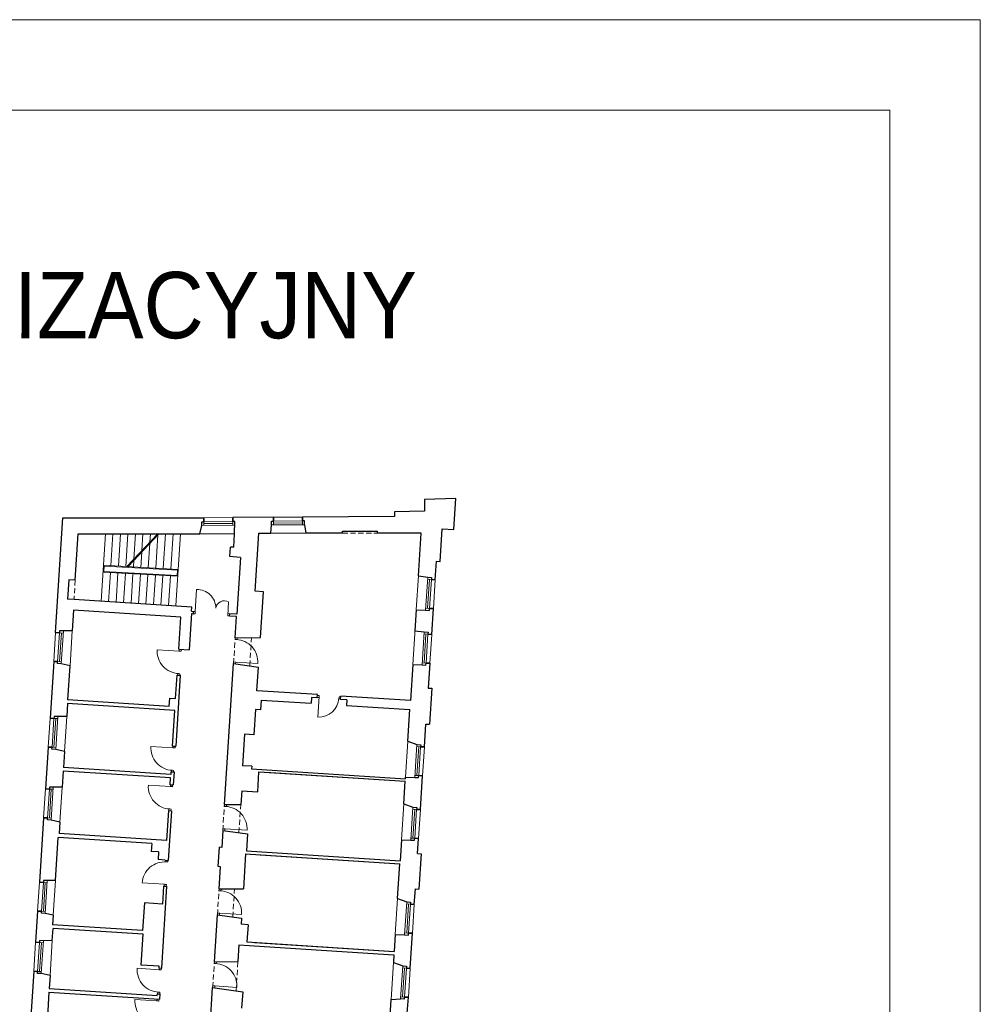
# Model space of a CAD drawing. Header units: millimetres. Extents: x 6904000 to 7075021, y 297772 to 407623.
# Tile 80 of 91: x 7043650 to 7045508, y 345718 to 347623. Entities that reach past the tile are written whole.
import ezdxf

# ---------------------------------------------------------------- set-up
doc = ezdxf.new("R2010")
doc.units = ezdxf.units.MM
doc.linetypes.add('MCS - 2 piętro - koncepcja (2026.04.17)_do wysłania$0$DASHED', pattern=[19.05, 12.7, -6.35])
for name, color, linetype, lineweight in [('MCS - 2 piętro - koncepcja (2026.04.17)_do wysłania$0$Drzwi i okna', 8, 'Continuous', 9), ('MCS - 2 piętro - koncepcja (2026.04.17)_do wysłania$0$Opis', 8, 'Continuous', 9), ('MCS - 2 piętro - koncepcja (2026.04.17)_do wysłania$0$Przekrojowa', 8, 'Continuous', 25), ('MCS - 2 piętro - koncepcja (2026.04.17)_do wysłania$0$Ramka', 8, 'Continuous', 9), ('MCS - 2 piętro - koncepcja (2026.04.17)_do wysłania$0$Widokowa', 8, 'Continuous', 9)]:
    doc.layers.add(name, color=color, linetype=linetype, lineweight=lineweight)
doc.layers.add('MCS - 2 piętro - koncepcja (2026.04.17)_do wysłania$0$Obrys powierzchni', color=8, linetype='Continuous', lineweight=9, plot=False)
doc.styles.add('MCS - 2 piętro - koncepcja (2026.04.17)_do wysłania$0$ARIELCE', font='arial.ttf', dxfattribs={"width": 0.9})

# ---------------------------------------------------------------- blocks, each defined once
blk = doc.blocks.new('MCS - 2 piętro - koncepcja (2026.04.17)_do wysłania$0$zw$2918')
at = {"layer": 'MCS - 2 piętro - koncepcja (2026.04.17)_do wysłania$0$Drzwi i okna', "color": 0}
for p, q in [((3569.7, -430.1), (3574.6, -344.7)), ((3695.7, -447.3), (3698.8, -392.9)), ((3569.1, -439.1), (3562.6, -438.7)), ((3569.7, -430.1), (3563.1, -429.7)), ((3569.7, -430.1), (3569.1, -439.1)), ((3696.2, -438.3), (3695.7, -447.3)), ((3695.7, -447.3), (3702.3, -447.7)), ((3696.2, -438.3), (3702.8, -438.7)), ((3723.9, -538.3), (3724.4, -531.7)), ((3731.9, -538.8), (3732.4, -531.6)), ((3732.9, -538.9), (3723.9, -538.3)), ((3731.9, -538.8), (3731.9, -538.8)), ((3507.5, -583.5), (3422.1, -578)), ((3506.5, -583.4), (3515.4, -584)), ((3507.9, -576.5), (3507.5, -583.5)), ((3515.4, -584), (3515.9, -576.8)), ((3718.3, -625), (3717.9, -631.5)), ((3727.3, -625.6), (3718.3, -625)), ((3725.9, -632.7), (3726.3, -625.6)), ((3726.3, -625.6), (3811.7, -631)), ((3500.9, -670.1), (3509.9, -670.7)), ((3501.9, -670.2), (3501.5, -676.2)), ((3509.9, -670.7), (3509.5, -676.4)), ((4049.1, -755.3), (4042.6, -754.9)), ((4048.9, -758.8), (4044, -838.7)), ((4048.6, -764.3), (4049.1, -755.3)), ((4125.3, -769), (4125.9, -760)), ((4125.9, -760), (4132.5, -760.4)), ((4042.2, -762.9), (4048.6, -763.3)), ((4125.4, -768), (4132, -768.4)), ((3483.3, -957.6), (3398, -952.1)), ((3483.8, -950.6), (3483.3, -957.6)), ((3491.3, -958.1), (3491.8, -950.9)), ((3482.3, -957.6), (3491.3, -958.1)), ((3476.7, -1044.3), (3485.7, -1044.9)), ((3477.7, -1044.3), (3477.3, -1050.3)), ((3485.7, -1044.9), (3485.3, -1050.6)), ((3473.5, -1107.4), (3388.1, -1101.9)), ((3473.9, -1100.4), (3473.5, -1107.4)), ((3481.4, -1107.9), (3481.9, -1100.7)), ((3472.5, -1107.3), (3481.4, -1107.9)), ((3682.3, -1184), (3682.7, -1177.4)), ((3690.2, -1184.5), (3690.7, -1177.3)), ((3466.9, -1194), (3475.9, -1194.6)), ((3467.9, -1194.1), (3467.5, -1200.1)), ((3475.9, -1194.6), (3475.5, -1200.3)), ((3691.2, -1184.6), (3682.3, -1184)), ((3690.2, -1184.5), (3690.2, -1184.5)), ((3676.7, -1270.7), (3676.3, -1277.2)), ((3685.7, -1271.3), (3676.7, -1270.7)), ((3684.2, -1278.3), (3684.7, -1271.2)), ((3684.7, -1271.2), (3770, -1276.7)), ((3454.2, -1398.8), (3463.2, -1399.3)), ((3455.2, -1398.8), (3455.6, -1392.8)), ((3463.2, -1399.3), (3463.6, -1393.3)), ((3449.9, -1485.6), (3364.5, -1480.3)), ((3448.9, -1485.5), (3457.8, -1486.1)), ((3449.4, -1492.6), (3449.9, -1485.6)), ((3457.8, -1486.1), (3457.4, -1493.1)), ((3661.2, -1510.3), (3661.7, -1503.7)), ((3670.2, -1510.9), (3661.2, -1510.3)), ((3669.2, -1510.8), (3669.6, -1504.2)), ((3669.2, -1510.8), (3669.2, -1510.8)), ((3669.6, -1504.2), (3669.6, -1504.2)), ((3655.6, -1597), (3655.2, -1603.5)), ((3664.6, -1597.6), (3655.6, -1597)), ((3663.2, -1604), (3663.6, -1597.5)), ((3663.6, -1597.5), (3748.9, -1603)), ((3642.9, -1791.7), (3643.5, -1785.1)), ((3650.9, -1792.2), (3651.4, -1785)), ((3651.3, -1785.6), (3651.3, -1785.6)), ((3430.1, -1816), (3344.8, -1810.6)), ((3429.1, -1816), (3438.1, -1816.6)), ((3430.5, -1809), (3430.1, -1816)), ((3438.1, -1816.6), (3438.5, -1809.5)), ((3651.9, -1792.3), (3642.9, -1791.7)), ((3650.9, -1792.2), (3650.9, -1792.2)), ((3423.5, -1902.7), (3432.5, -1903.3)), ((3424.5, -1902.8), (3424.1, -1908.8)), ((3432.5, -1903.3), (3432.1, -1909.3)), ((3637.4, -1878.4), (3637, -1884.9)), ((3646.4, -1879), (3637.4, -1878.4)), ((3644.9, -1886), (3645.4, -1879)), ((3645.4, -1879), (3730.7, -1884.4)), ((3421.3, -1936.7), (3336, -1931.2)), ((3420.3, -1936.7), (3429.3, -1937.3)), ((3421.8, -1929.7), (3421.3, -1936.7)), ((3429.3, -1937.3), (3429.7, -1930.2))]:
    blk.add_line(p, q, dxfattribs=at)
at = {"layer": 'MCS - 2 piętro - koncepcja (2026.04.17)_do wysłania$0$Drzwi i okna', "color": 0, "ltscale": 1.6}
for centre, radius, start, end in [((3576.9, -416.8), 72.1, 359.2141, 91.852), ((3682.4, -422.3), 33.7, 60.7354, 172.2871), ((3725.1, -625.3), 86.7, 356.2036, 87.8142), ((3508.7, -583.7), 86.7, 176.193, 267.8036), ((3484.5, -957.9), 86.7, 176.193, 267.8036), ((3474.7, -1107.6), 86.7, 176.193, 267.8036), ((3683.4, -1271), 86.7, 356.2036, 87.8142), ((3451.1, -1485.5), 86.7, 84.979, 176.5896), ((3662.4, -1597.3), 86.7, 356.2036, 87.8142), ((3431.3, -1816.3), 86.7, 176.193, 267.8036), ((3644.1, -1878.7), 86.7, 356.2036, 87.8142), ((3422.5, -1937), 86.7, 176.193, 267.8036)]:
    blk.add_arc(centre, radius, start, end, dxfattribs=at)
at = {"layer": 'MCS - 2 piętro - koncepcja (2026.04.17)_do wysłania$0$Drzwi i okna', "color": 0}
for centre, radius, start, end in [((3505.8, -661.7), 78.2, 84.6681, 87.9667), ((4126.8, -764.7), 78.2, 174.843, 178.1416), ((4047.9, -761), 77.8, 267.1102, 356.4843), ((3481.7, -1035.8), 78.2, 84.6681, 87.9667), ((3471.9, -1185.6), 78.2, 84.6681, 87.9667), ((3458.1, -1407.8), 78.2, 264.816, 268.1145), ((3428.5, -1894.2), 78.2, 84.6681, 87.9667), ((3419.7, -2014.9), 78.2, 84.6681, 87.9667)]:
    blk.add_arc(centre, radius, start, end, dxfattribs=at)
at = {"layer": 'MCS - 2 piętro - koncepcja (2026.04.17)_do wysłania$0$Przekrojowa', "color": 0, "ltscale": 1.6}
for p, q in [((4577.8, 6.7), (4456.8, 3.7)), ((4456.8, 3.7), (4456.8, -41.3)), ((4570.1, -113.3), (4577.8, 6.7)), ((3029.2, -511.4), (3057.8, -68.3)), ((3057.8, -68.3), (3602.8, -67.7)), ((3872.8, -65.6), (3714.8, -66.8)), ((4340.8, -62.1), (3984.8, -64.7)), ((4456.8, -41.3), (4340.8, -44.1)), ((4340.8, -44.1), (4340.8, -62.1)), ((3587.4, -129.3), (3595.3, -97.5)), ((3861.6, -127.2), (3865.2, -95.4)), ((3999.3, -127.1), (3993.3, -94.3)), ((4517.1, -236.2), (4525.2, -110.4)), ((4525.2, -110.4), (4570.1, -113.3)), ((3105.4, -308.9), (3116.9, -130)), ((3116.9, -130), (3587.4, -129.3)), ((3718.4, -181.8), (3721.8, -129.5)), ((3801.1, -351.3), (3815.6, -127.2)), ((3815.6, -127.2), (3861.6, -127.2)), ((4139.3, -127), (3999.3, -127.1)), ((4139.3, -118.9), (4274.3, -118.8)), ((4139.3, -127), (4139.3, -118.9)), ((4274.3, -126.9), (4274.3, -118.8)), ((4443.9, -126.8), (4274.3, -126.9)), ((4433.2, -292.7), (4443.9, -126.8)), ((3703, -217.9), (3705.4, -181)), ((3718.4, -181.8), (3705.4, -181)), ((3716, -218.7), (3703, -217.9)), ((3744.4, -220.6), (3716, -218.7)), ((3744.4, -220.6), (3741.8, -260.9)), ((3741.8, -260.9), (3730.3, -440.5)), ((4498.5, -307.1), (4503.1, -235.3)), ((4503.1, -235.3), (4517.1, -236.2)), ((4433.2, -292.7), (4469.3, -297.5)), ((3080.4, -307.2), (3075.6, -382.1)), ((3105.4, -308.9), (3080.4, -307.2)), ((3833.1, -353.4), (3801.1, -351.3)), ((3821.6, -530.6), (3833.1, -353.4)), ((3100.5, -383.7), (3075.6, -382.1)), ((3556.6, -413.2), (3100.5, -383.7)), ((3555.6, -429.2), (3556.6, -413.2)), ((4484.8, -518.7), (4491.3, -418.9)), ((3099, -424.8), (3093.8, -504.8)), ((3514.1, -451.6), (3099, -424.8)), ((3506, -576.3), (3514.1, -451.6)), ((3555, -438.2), (3546, -578.9)), ((3555, -438.2), (3562.6, -438.7)), ((3555.6, -429.2), (3563.1, -429.7)), ((3562.6, -438.7), (3563.1, -429.7)), ((3702.3, -447.7), (3702.8, -438.7)), ((3729.7, -449.5), (3702.3, -447.7)), ((3730.3, -440.5), (3702.8, -438.7)), ((3724.4, -531.7), (3729.7, -449.5)), ((4424.8, -424.2), (4419.6, -504.3)), ((4424.8, -424), (4461.1, -424.7)), ((3093.8, -504.8), (3059.4, -505.5)), ((3724.4, -531.7), (3821.6, -530.6)), ((4419.6, -504.3), (4455.6, -509)), ((3506, -576.3), (3546, -578.9)), ((3022, -623.1), (3007.9, -842.7)), ((3085.1, -640), (3051.2, -632.8)), ((3076.5, -772.1), (3085.1, -640)), ((3682.7, -1177.4), (3717.9, -631.5)), ((3717.9, -631.5), (3814.2, -645.2)), ((3808.4, -736.6), (3814.2, -645.2)), ((4411.1, -635.7), (4402.1, -774.6)), ((4411.1, -635.5), (4447.4, -636.3)), ((4477.6, -630.5), (4471.4, -726.3)), ((3493.7, -766.9), (3499.6, -676.1)), ((3511.6, -676.9), (3493.9, -951.3)), ((3499.6, -676.1), (3511.6, -676.9)), ((4042.9, -751.6), (3808.4, -736.6)), ((4042, -764.6), (4042.9, -751.6)), ((4131.9, -770.3), (4132.7, -757.4)), ((4402.1, -774.6), (4132.7, -757.4)), ((4471.4, -726.3), (4485.4, -727.2)), ((4485.4, -727.2), (4476.4, -866.3)), ((3075.6, -786), (3072.4, -836.1)), ((3490.8, -812.8), (3075.6, -786)), ((3468.7, -797.4), (3076.5, -772.1)), ((3468.7, -797.4), (3470.8, -765.5)), ((3470.8, -765.5), (3493.7, -766.9)), ((3824.1, -772.7), (3821.6, -810.6)), ((3824.1, -772.7), (4017.7, -785.1)), ((4019.1, -763.1), (4017.7, -785.1)), ((4042, -764.6), (4019.1, -763.1)), ((4156.8, -771.9), (4131.9, -770.3)), ((4156.8, -771.9), (4131.9, -770.3)), ((4156.8, -771.9), (4155.4, -793.9)), ((4155.4, -793.9), (4399.9, -809.5)), ((3072.4, -836.1), (3038.1, -836.8)), ((3481.9, -950.6), (3490.8, -812.8)), ((3802.7, -809.4), (3796.4, -907.2)), ((3821.6, -810.6), (3802.7, -809.4)), ((4392, -931.6), (4399.9, -809.5)), ((4456.7, -954.2), (4462.5, -865.4)), ((4462.5, -865.4), (4476.4, -866.3)), ((3760.4, -904.9), (3752.6, -1026.6)), ((3796.4, -907.2), (3760.4, -904.9)), ((3481.9, -950.6), (3493.9, -951.3)), ((4392, -931.6), (4427.5, -944.6)), ((3000.7, -954.5), (2990.2, -1116.1)), ((3063.7, -971.3), (3029.9, -964.1)), ((3063.7, -971.3), (3059.7, -1033.5)), ((3788.5, -1028.9), (3752.6, -1026.6)), ((3058.8, -1047.5), (3054.8, -1109.5)), ((3473.9, -1074.3), (3058.8, -1047.5)), ((3474.8, -1060.3), (3059.7, -1033.5)), ((3475.5, -1050.3), (3474.8, -1060.3)), ((3475.5, -1050.3), (3487.4, -1051.1)), ((3487.4, -1051.1), (3484.2, -1101)), ((3788.5, -1028.9), (3787.9, -1038.9)), ((3787.9, -1038.9), (4382.6, -1077)), ((3811.2, -1127.4), (3816.2, -1050.6)), ((3816.2, -1050.6), (4382, -1087.1)), ((3816.2, -1050.6), (4382, -1087.1)), ((3841.1, -1052.2), (4382, -1087.1)), ((3841.1, -1052.2), (4382, -1087.1)), ((4441.1, -1196.7), (4449.5, -1066)), ((3472.2, -1100.2), (3473.9, -1074.3)), ((3472.2, -1100.2), (3484.2, -1101)), ((4376.4, -1174.1), (4382, -1087.1)), ((4382.6, -1077), (4383, -1071.3)), ((4383, -1071.1), (4419.3, -1071.8)), ((3054.8, -1109.5), (3020.4, -1110.3)), ((3749.3, -1123.4), (3745.9, -1176.6)), ((3749.3, -1123.4), (3811.2, -1127.4)), ((3682.7, -1177.4), (3745.9, -1176.6)), ((4376.4, -1174.1), (4411.9, -1187.1)), ((3465.8, -1200), (3458.3, -1315.8)), ((3477.8, -1200.8), (3465.4, -1393.4)), ((3465.8, -1200), (3477.8, -1200.8)), ((2983, -1227.9), (2966.9, -1477.4)), ((3046.1, -1244.7), (3012.2, -1237.6)), ((3046.1, -1244.7), (3043.2, -1289)), ((3458.3, -1315.8), (3043.2, -1289)), ((3676.3, -1277.2), (3672, -1343)), ((3676.3, -1277.2), (3771.6, -1290.7)), ((3771.6, -1290.7), (3767.4, -1356)), ((3028.5, -1470.8), (3039.3, -1304.8)), ((3401.4, -1328.2), (3039.3, -1304.8)), ((3401.4, -1328.2), (3399.5, -1358.1)), ((4367.4, -1313.8), (4362.2, -1394.4)), ((4367.4, -1313.6), (4403.7, -1314.3)), ((4430.1, -1366.4), (4433.9, -1308.5)), ((3427.4, -1359.9), (3399.5, -1358.1)), ((3427.4, -1359.9), (3425.5, -1389.8)), ((3658.2, -1417.3), (3663, -1342.5)), ((3672, -1343), (3663, -1342.5)), ((3764.6, -1367.5), (3755.9, -1502.6)), ((3764.6, -1367.5), (4361.4, -1406)), ((3767.4, -1356), (4362.2, -1394.4)), ((3820.5, -1371.1), (4361.4, -1406)), ((4430.1, -1366.4), (4444.1, -1367.3)), ((4444.1, -1367.3), (4435.3, -1504.5)), ((3453.4, -1391.6), (3425.5, -1389.8)), ((3453.4, -1392.6), (3453.4, -1391.6)), ((3453.4, -1392.6), (3465.4, -1393.4)), ((4352.7, -1540.8), (4361.4, -1406)), ((3667.2, -1417.9), (3658.2, -1417.3)), ((3661.7, -1503.7), (3667.2, -1417.9)), ((3028.5, -1470.8), (2997.1, -1471.5)), ((3458.9, -1493.2), (3438.5, -1809.5)), ((3446.9, -1492.4), (3442.4, -1562.3)), ((3446.9, -1492.4), (3458.9, -1493.2)), ((3661.7, -1503.7), (3755.9, -1502.6)), ((4417.4, -1563.4), (4421.3, -1503.6)), ((4421.3, -1503.6), (4435.3, -1504.5)), ((3372.6, -1557.8), (3365.7, -1664.6)), ((3442.4, -1562.3), (3372.6, -1557.8)), ((4352.7, -1540.8), (4388.2, -1553.8)), ((2959.7, -1589.1), (2951.9, -1709.9)), ((3019.8, -1605.3), (2988.9, -1598.8)), ((3019.8, -1605.3), (3017.4, -1642.1)), ((3643.5, -1785.1), (3655.2, -1603.5)), ((3655.2, -1603.5), (3748.6, -1616.7)), ((3748.6, -1616.7), (3747, -1640.5)), ((3016.5, -1703.3), (3019.5, -1656.2)), ((3365.7, -1664.6), (3017.4, -1642.1)), ((3367.8, -1678.7), (3019.5, -1656.2)), ((3774, -1642.2), (3747, -1640.5)), ((3774, -1642.2), (3769.7, -1708.5)), ((4401.5, -1809.9), (4410.2, -1675.2)), ((3016.5, -1703.3), (2982.1, -1704)), ((3360.1, -1798.2), (3367.8, -1678.7)), ((3769.7, -1708.5), (4339.5, -1745.3)), ((3769.7, -1708.5), (4339.5, -1745.3)), ((3798.6, -1710.4), (4339.5, -1745.3)), ((3798.6, -1710.4), (4339.5, -1745.3)), ((4343.7, -1680.4), (4339.5, -1745.3)), ((4343.7, -1680.3), (4380, -1681)), ((3738.9, -1720.1), (3734.8, -1784)), ((3738.9, -1720.1), (4338.6, -1758.9)), ((3797.8, -1723.9), (4338.6, -1758.9)), ((3643.4, -1785.1), (3734.8, -1784)), ((4338.6, -1758.9), (4336.8, -1788.2)), ((4336.8, -1788.2), (4372.3, -1801.2)), ((2944.7, -1821.6), (2925.6, -2118)), ((3429.9, -1802.7), (3360.1, -1798.2)), ((3429.5, -1809), (3429.9, -1802.7)), ((3429.5, -1809), (3438.5, -1809.5)), ((3007.7, -1838.5), (2973.9, -1831.3)), ((3007.7, -1838.5), (3004.5, -1888.8)), ((3003.6, -1902.7), (2997.4, -1998.2)), ((3003.6, -1902.7), (3430.7, -1930.3)), ((3004.5, -1888.8), (3422.6, -1915.7)), ((3623, -2102.5), (3637, -1884.9)), ((3637, -1884.9), (3753.3, -1901.4)), ((3753.3, -1901.4), (3749.2, -1964.3)), ((3422.6, -1915.7), (3423.1, -1908.8)), ((3423.1, -1908.8), (3432.1, -1909.3)), ((3432.1, -1909.3), (3430.7, -1930.3)), ((4320.4, -2041.7), (4327.5, -1931.1)), ((4327.5, -1931.1), (4364.1, -1928.5)), ((4378.8, -1929.5), (4364.1, -1928.5)), ((4390.3, -1983.6), (4394.2, -1922.7))]:
    blk.add_line(p, q, dxfattribs=at)
at = {"layer": 'MCS - 2 piętro - koncepcja (2026.04.17)_do wysłania$0$Przekrojowa', "color": 0}
for p, q in [((3603, -82.6), (3602.8, -67.7)), ((3602.8, -67.7), (3603, -82.6)), ((3714.9, -81.8), (3714.8, -66.8)), ((3714.8, -66.8), (3714.9, -81.8)), ((3872.9, -80.6), (3872.8, -65.6)), ((3872.8, -65.6), (3872.9, -80.6)), ((3984.9, -79.7), (3984.8, -64.7)), ((3984.8, -64.7), (3984.9, -79.7)), ((3595.2, -82.7), (3603, -82.6)), ((3595.3, -97.5), (3595.2, -82.7)), ((3722.7, -81.7), (3714.9, -81.8)), ((3721.8, -129.6), (3722.7, -81.7)), ((3865.2, -95.4), (3865.1, -80.6)), ((3865.1, -80.6), (3872.9, -80.6)), ((3992.7, -79.7), (3984.9, -79.7)), ((3992.8, -94.5), (3992.7, -79.7)), ((4469.3, -297.5), (4484.1, -298.4)), ((4484.1, -298.4), (4483.6, -306.2)), ((4483.6, -306.2), (4498.5, -307.1)), ((4498.5, -307.1), (4483.6, -306.2)), ((4475.8, -425.7), (4476.3, -417.9)), ((4476.3, -417.9), (4491.3, -418.9)), ((4491.3, -418.9), (4476.3, -417.9)), ((4461.1, -424.7), (4475.8, -425.7)), ((3044.2, -512.3), (3029.2, -511.4)), ((3029.2, -511.4), (3044.2, -512.3)), ((3044.7, -504.6), (3044.2, -512.3)), ((3059.4, -505.5), (3044.7, -504.6)), ((4455.6, -509), (4470.4, -510)), ((4470.4, -510), (4469.9, -517.7)), ((4469.9, -517.7), (4484.8, -518.7)), ((4484.8, -518.7), (4469.9, -517.7)), ((3037, -624.1), (3022, -623.1)), ((3022, -623.1), (3037, -624.1)), ((3036.5, -631.9), (3037, -624.1)), ((3051.2, -632.8), (3036.5, -631.9)), ((4447.4, -636.3), (4462.2, -637.3)), ((4462.2, -637.3), (4462.7, -629.5)), ((4462.7, -629.5), (4477.6, -630.5)), ((4477.6, -630.5), (4462.7, -629.5)), ((3023.3, -835.9), (3022.8, -843.6)), ((3038.1, -836.8), (3023.3, -835.9)), ((3022.8, -843.6), (3007.9, -842.7)), ((3007.9, -842.7), (3022.8, -843.6)), ((4427.5, -944.6), (4442.3, -945.5)), ((4442.3, -945.5), (4441.8, -953.3)), ((3015.6, -955.4), (3000.7, -954.5)), ((3000.7, -954.5), (3015.6, -955.4)), ((3015.1, -963.2), (3015.6, -955.4)), ((3029.9, -964.1), (3015.1, -963.2)), ((4441.8, -953.3), (4456.7, -954.2)), ((4456.7, -954.2), (4441.8, -953.3)), ((4434.1, -1072.8), (4434.6, -1065)), ((4434.6, -1065), (4449.5, -1066)), ((4449.5, -1066), (4434.6, -1065)), ((4419.3, -1071.8), (4434.1, -1072.8)), ((3005.2, -1117.1), (2990.2, -1116.1)), ((2990.2, -1116.1), (3005.2, -1117.1)), ((3005.7, -1109.3), (3005.2, -1117.1)), ((3020.4, -1110.3), (3005.7, -1109.3)), ((4411.9, -1187.1), (4426.7, -1188)), ((4426.7, -1188), (4426.2, -1195.8)), ((4426.2, -1195.8), (4441.1, -1196.7)), ((4441.1, -1196.7), (4426.2, -1195.8)), ((2997.9, -1228.8), (2983, -1227.9)), ((2983, -1227.9), (2997.9, -1228.8)), ((2997.4, -1236.6), (2997.9, -1228.8)), ((3012.2, -1237.6), (2997.4, -1236.6)), ((4403.7, -1314.3), (4418.4, -1315.3)), ((4418.4, -1315.3), (4418.9, -1307.5)), ((4418.9, -1307.5), (4433.9, -1308.5)), ((4433.9, -1308.5), (4418.9, -1307.5)), ((2981.8, -1478.3), (2966.9, -1477.4)), ((2966.9, -1477.4), (2981.8, -1478.3)), ((2982.3, -1470.6), (2981.8, -1478.3)), ((2997.1, -1471.5), (2982.3, -1470.6)), ((4388.2, -1553.8), (4403, -1554.7)), ((4403, -1554.7), (4402.5, -1562.5)), ((2974.6, -1590.1), (2959.7, -1589.1)), ((2959.7, -1589.1), (2974.6, -1590.1)), ((2974.1, -1597.8), (2974.6, -1590.1)), ((2988.9, -1598.8), (2974.1, -1597.8)), ((4402.5, -1562.5), (4417.4, -1563.4)), ((4417.4, -1563.4), (4402.5, -1562.5)), ((4394.8, -1682), (4395.3, -1674.2)), ((4395.3, -1674.2), (4410.2, -1675.2)), ((4410.2, -1675.2), (4395.3, -1674.2)), ((2966.8, -1710.8), (2951.9, -1709.9)), ((2951.9, -1709.9), (2966.8, -1710.8)), ((2967.3, -1703.1), (2966.8, -1710.8)), ((2982.1, -1704), (2967.3, -1703.1)), ((4380, -1681), (4394.8, -1682)), ((2959.6, -1822.6), (2944.7, -1821.6)), ((2944.7, -1821.6), (2959.6, -1822.6)), ((2959.1, -1830.4), (2959.6, -1822.6)), ((4372.3, -1801.2), (4387, -1802.2)), ((4387, -1802.2), (4386.5, -1810)), ((4386.5, -1810), (4401.5, -1810.9)), ((4401.5, -1810.9), (4386.5, -1810)), ((2973.9, -1831.3), (2959.1, -1830.4)), ((4378.8, -1929.5), (4379.3, -1921.7)), ((4379.3, -1921.7), (4394.2, -1922.7)), ((4394.2, -1922.7), (4379.3, -1921.7))]:
    blk.add_line(p, q, dxfattribs=at)
at = {"layer": 'MCS - 2 piętro - koncepcja (2026.04.17)_do wysłania$0$Widokowa', "color": 0, "ltscale": 1.6}
for p, q in [((3602.8, -67.7), (3714.8, -66.8)), ((3872.8, -65.6), (3984.8, -64.7)), ((3205.3, -390.5), (3222.1, -129.8)), ((3243.2, -253), (3251.2, -129.8)), ((3272.2, -254.6), (3280.2, -129.7)), ((3301.2, -256.2), (3309.3, -129.7)), ((3305.2, -256.4), (3424.3, -129.5)), ((3309.4, -256.6), (3428.7, -129.5)), ((3332, -227.8), (3338.4, -129.7)), ((3363.2, -194.6), (3367.4, -129.6)), ((3394.5, -161.3), (3396.5, -129.6)), ((3417, -262.6), (3425.3, -133.1)), ((3445.9, -264.2), (3454.6, -129.5)), ((3474.9, -265.8), (3483.7, -129.5)), ((3494.8, -407.3), (3512.8, -129.4)), ((3587.4, -129.3), (3721.9, -129.2)), ((3861.6, -127.2), (3999.3, -127.1)), ((3861.6, -127.2), (3999.3, -127.1)), ((3388, -261), (3394.1, -166.3)), ((3359.1, -259.4), (3362.9, -199.6)), ((3214.3, -251.4), (3503.9, -267.4)), ((3215.8, -274.9), (3217.1, -254.5)), ((3217.1, -254.5), (3500.7, -270.2)), ((3330.1, -257.8), (3331.7, -232.8)), ((3212.6, -277.7), (3502.1, -293.8)), ((3215.8, -274.9), (3499.3, -290.6)), ((3234.2, -392.4), (3241.5, -279.4)), ((3263.2, -394.2), (3270.5, -281)), ((3292.1, -396.1), (3299.5, -282.6)), ((3321.1, -398), (3328.4, -284.2)), ((3350, -399.9), (3357.4, -285.8)), ((3378.9, -401.7), (3386.3, -287.4)), ((3407.9, -403.6), (3415.3, -289)), ((3436.8, -405.5), (3444.2, -290.6)), ((3465.8, -407.3), (3473.2, -292.2)), ((3499.3, -290.6), (3500.7, -270.2)), ((4424.8, -424.2), (4433.2, -292.7)), ((4491.3, -418.9), (4498.5, -307.1)), ((3029.2, -511.4), (3022, -623.1)), ((3093.8, -504.8), (3085.1, -640)), ((4411.1, -635.7), (4420.1, -496)), ((4477.6, -630.5), (4484.8, -518.7)), ((3072.4, -836.1), (3063.7, -971.3)), ((3007.9, -842.7), (3000.7, -954.5)), ((4383, -1071.3), (4392, -931.6)), ((4449.5, -1066), (4456.7, -954.2)), ((2990.2, -1116.1), (2983, -1227.9)), ((3054.8, -1109.5), (3046.1, -1244.7)), ((4367.4, -1313.8), (4376.4, -1174.1)), ((4433.9, -1308.5), (4441.1, -1196.7)), ((2966.9, -1477.4), (2959.7, -1589.1)), ((3028.5, -1470.8), (3019.8, -1605.3)), ((4343.7, -1680.4), (4352.7, -1540.8)), ((4410.2, -1675.2), (4417.4, -1563.4)), ((2951.9, -1709.9), (2944.7, -1821.6)), ((3016.5, -1703.3), (3007.7, -1838.5)), ((4327.5, -1931.1), (4336.8, -1788.2)), ((4394.2, -1922.7), (4401.5, -1810.9))]:
    blk.add_line(p, q, dxfattribs=at)
at = {"layer": 'MCS - 2 piętro - koncepcja (2026.04.17)_do wysłania$0$Widokowa', "color": 0}
for p, q in [((3722.4, -96.5), (3595.3, -97.5)), ((3715.2, -81.8), (3603, -82.6)), ((3603, -82.6), (3603.1, -97.4)), ((3715, -89.2), (3603, -90)), ((3714.9, -81.8), (3715.1, -96.6)), ((3992.8, -94.5), (3865.2, -95.4)), ((3985.1, -79.7), (3872.9, -80.6)), ((3872.9, -80.6), (3873, -95.4)), ((3985, -87.1), (3873, -88)), ((3984.9, -79.7), (3985, -94.5)), ((4469.3, -297.5), (4461.1, -424.7)), ((4483.6, -306.2), (4468.8, -305.2)), ((4476.2, -305.7), (4469, -417.5)), ((4483.6, -305.9), (4476.3, -417.9)), ((4476.3, -417.9), (4461.6, -417)), ((3036.9, -624.3), (3044.2, -512.3)), ((3044.2, -512.3), (3058.9, -513.3)), ((3044.3, -624.6), (3051.6, -512.8)), ((3051.2, -632.8), (3059.4, -505.5)), ((4455.6, -509), (4447.4, -636.3)), ((4469.9, -517.7), (4455.1, -516.8)), ((4462.5, -517.3), (4455.3, -629)), ((4469.9, -517.5), (4462.7, -629.5)), ((3037, -624.1), (3051.7, -625.1)), ((4462.7, -629.5), (4447.9, -628.5)), ((3029.9, -964.1), (3038.1, -836.8)), ((3015.6, -955.6), (3022.8, -843.6)), ((3022.8, -843.6), (3037.6, -844.6)), ((3023, -955.9), (3030.2, -844.1)), ((4427.5, -944.6), (4419.3, -1071.8)), ((4441.8, -953.3), (4427, -952.3)), ((3015.6, -955.4), (3030.4, -956.4)), ((4434.4, -952.8), (4427.2, -1064.6)), ((4441.8, -953.1), (4434.6, -1065)), ((4434.6, -1065), (4419.8, -1064.1)), ((2997.9, -1229.1), (3005.2, -1117.1)), ((3005.2, -1117.1), (3019.9, -1118)), ((3005.3, -1229.3), (3012.5, -1117.6)), ((3012.2, -1237.6), (3020.4, -1110.3)), ((4411.9, -1187.1), (4403.7, -1314.3)), ((4426.2, -1195.8), (4411.4, -1194.8)), ((4418.8, -1195.3), (4411.6, -1307.1)), ((4426.2, -1195.5), (4418.9, -1307.5)), ((2997.9, -1228.8), (3012.7, -1229.8)), ((4418.9, -1307.5), (4404.2, -1306.6)), ((2974.6, -1590.3), (2981.8, -1478.3)), ((2981.8, -1478.3), (2996.6, -1479.3)), ((2982, -1590.6), (2989.2, -1478.8)), ((2988.9, -1598.8), (2997.1, -1471.5)), ((4388.2, -1553.8), (4380, -1681)), ((4402.5, -1562.5), (4387.7, -1561.5)), ((2974.6, -1590.1), (2989.4, -1591)), ((4395.1, -1562), (4387.9, -1673.8)), ((4402.5, -1562.2), (4395.3, -1674.2)), ((4395.3, -1674.2), (4380.5, -1673.3)), ((2959.6, -1822.8), (2966.8, -1710.8)), ((2966.8, -1710.8), (2981.6, -1711.8)), ((2967, -1823.1), (2974.2, -1711.3)), ((2973.9, -1831.3), (2982.1, -1704)), ((2959.6, -1822.6), (2974.4, -1823.6)), ((4372.3, -1801.2), (4364.1, -1928.5)), ((4386.5, -1810), (4371.8, -1809)), ((4379.1, -1809.5), (4371.9, -1921.2)), ((4386.6, -1809.7), (4379.3, -1921.7)), ((4379.3, -1921.7), (4364.6, -1920.8))]:
    blk.add_line(p, q, dxfattribs=at)
at = {"layer": 'MCS - 2 piętro - koncepcja (2026.04.17)_do wysłania$0$Widokowa', "color": 0, "linetype": 'MCS - 2 piętro - koncepcja (2026.04.17)_do wysłania$0$DASHED', "ltscale": 1.6}
for p, q in [((4139.3, -127), (4274.3, -126.9)), ((3105.4, -308.9), (3100.5, -383.7)), ((3717.9, -631.5), (3724.4, -531.7)), ((3780.5, -640.4), (3787.6, -531)), ((3676.3, -1277.2), (3682.7, -1177.4)), ((3738.8, -1286.1), (3745.9, -1176.6)), ((3655.2, -1603.5), (3661.7, -1503.7)), ((3714.8, -1612), (3721.8, -1503)), ((3637, -1884.9), (3643.5, -1785.1)), ((3727.4, -1897.7), (3734.8, -1784))]:
    blk.add_line(p, q, dxfattribs=at)

msp = doc.modelspace()

# ---------------------------------------------------------------- linework, layer by layer
at = {"layer": 'MCS - 2 piętro - koncepcja (2026.04.17)_do wysłania$0$Obrys powierzchni', "ltscale": 1.6}
for points in [[(7024508.3, 347623.2), (7045508.3, 347623.2), (7045508.3, 332773.2), (7024508.3, 332773.2)], [(7024683.3, 347448.2), (7045333.3, 347448.2), (7045333.3, 332948.2), (7024683.3, 332948.2)]]:
    msp.add_lwpolyline(points, close=True, dxfattribs=at)

# ---------------------------------------------------------------- block references
at = {"layer": 'MCS - 2 piętro - koncepcja (2026.04.17)_do wysłania$0$Ramka', "xscale": 0.5, "yscale": 0.5, "zscale": 0.5}
msp.add_blockref('MCS - 2 piętro - koncepcja (2026.04.17)_do wysłania$0$zw$2918', (7042204.5, 346693.4), dxfattribs=at)

# ---------------------------------------------------------------- texts
at = {"layer": 'MCS - 2 piętro - koncepcja (2026.04.17)_do wysłania$0$Opis', "insert": (7042284.5, 347135.8), "char_height": 140, "width": 7240.63, "attachment_point": 1, "rotation": 359.981, "style": 'MCS - 2 piętro - koncepcja (2026.04.17)_do wysłania$0$ARIELCE'}
msp.add_mtext('\\pxsm1,ql;{\\fArial|b0|i0|c238|p34;\\H0.916668x;SCHEMAT LOKALIZACYJNY}', dxfattribs=at)

doc.saveas('drawing.dxf')
